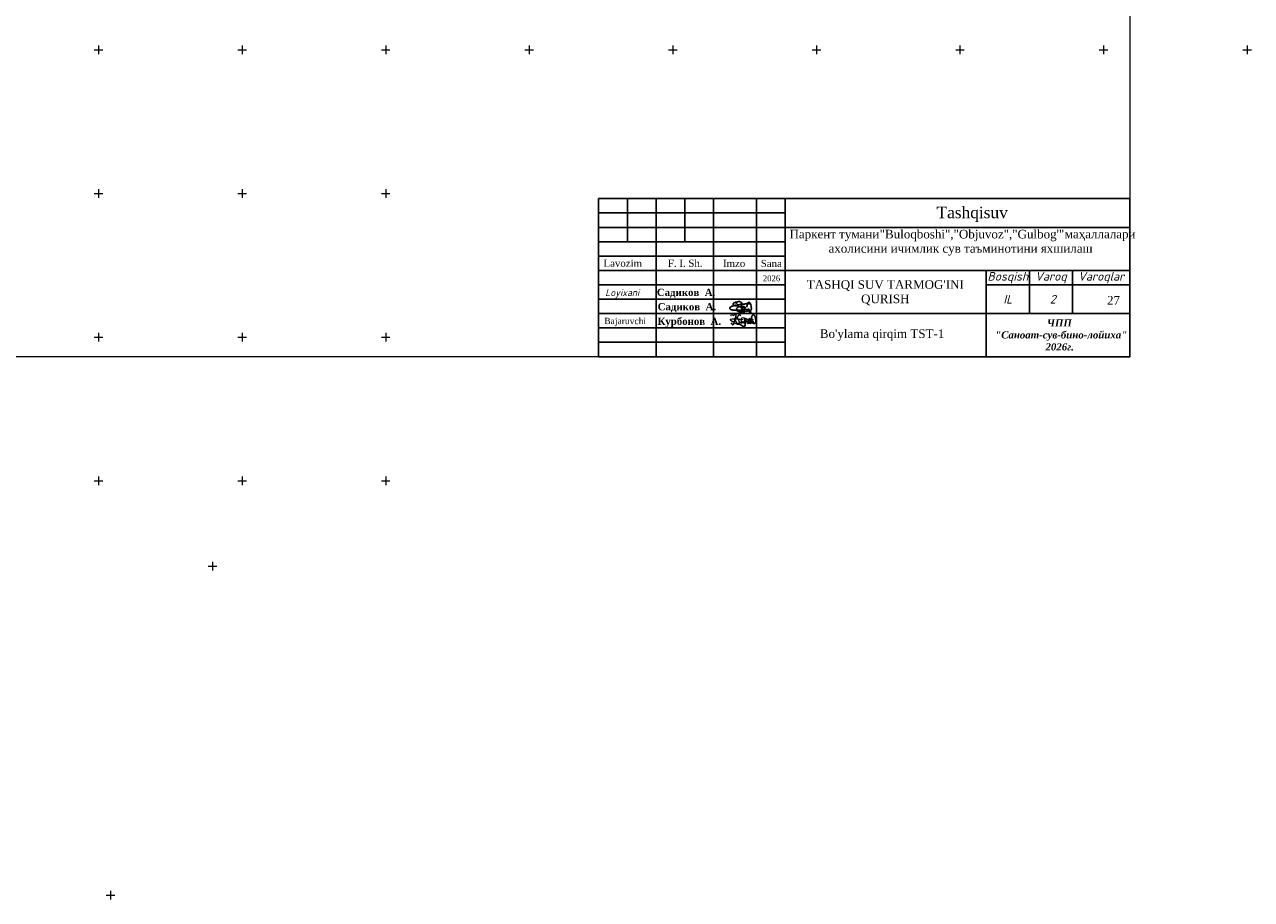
# Model space of a CAD drawing. Header units: millimetres. Extents: x 366033 to 446362, y 4247208 to 4265071.
# Tile 153 of 159: x 436012 to 436439, y 4257831 to 4258135. Entities that reach past the tile are written whole.
import ezdxf

# ---------------------------------------------------------------- set-up
doc = ezdxf.new("R2010")
doc.units = ezdxf.units.MM
doc.layers.add('GEODS_POINT_GRID#_B', color=7, linetype='Continuous', true_color=0x000000)
doc.layers.add('план', color=7, linetype='Continuous', lineweight=40)
doc.styles.add('GOST 2.304', font='CS_Gost2304.shx')
doc.styles.add('SHRFT', font='TXT', dxfattribs={"width": 1.75})
doc.styles.get("Standard").update_dxf_attribs({"font": 'times.ttf'})
doc.styles.add('TIMES', font='times.ttf')

# ---------------------------------------------------------------- blocks, each defined once
blk = doc.blocks.new('CrossCoord_m1')
at = {"layer": 'GEODS_POINT_GRID#_B', "color": 3, "lineweight": 20, "true_color": 0x00ff00, "flags": 128}
for points in [[(-3, 0), (3, 0)], [(0, 3), (0, -3)]]:
    blk.add_lwpolyline(points, dxfattribs=at)

msp = doc.modelspace()

# ---------------------------------------------------------------- linework, layer by layer
at = {"color": 250, "lineweight": 25}
for p, q in [((436221.874, 4258074.64, -1016.516), (436221.874, 4258059.64, -1016.516)), ((436231.874, 4258074.64, -1016.516), (436231.874, 4258019.64, -1016.516)), ((436241.874, 4258074.64, -1016.516), (436241.874, 4258059.64, -1016.516)), ((436251.874, 4258074.64, -1016.516), (436251.874, 4258019.64, -1016.516)), ((436266.874, 4258074.64, -847.097), (436266.874, 4258019.64, -847.097)), ((436276.874, 4258074.64), (436276.874, 4258019.64)), ((436211.874, 4258069.64), (436276.874, 4258069.64)), ((436211.874, 4258064.64), (436396.874, 4258064.64)), ((436211.874, 4258064.64), (436276.874, 4258064.64)), ((436211.874, 4258059.64), (436276.874, 4258059.64)), ((436211.874, 4258054.64), (436276.874, 4258054.64)), ((436211.874, 4258049.64), (436396.874, 4258049.64)), ((436346.874, 4258049.64), (436346.874, 4258019.64)), ((436361.874, 4258049.64), (436361.874, 4258034.64)), ((436376.874, 4258034.64), (436376.874, 4258049.64)), ((436211.874, 4258044.64), (436276.874, 4258044.64)), ((436396.874, 4258044.64), (436346.874, 4258044.64)), ((436396.874, 4258044.64), (436346.874, 4258044.64)), ((436211.874, 4258039.64), (436276.874, 4258039.64)), ((436211.874, 4258034.64), (436396.874, 4258034.64)), ((436211.874, 4258029.64), (436276.874, 4258029.64)), ((436211.874, 4258024.64), (436276.874, 4258024.64))]:
    msp.add_line(p, q, dxfattribs=at)
at = {"color": 5, "lineweight": 25, "ltscale": 2}
for p, q in [((436257.542, 4258036.615), (436257.522, 4258036.4)), ((436257.542, 4258036.615), (436257.522, 4258036.4)), ((436257.522, 4258036.4), (436257.557, 4258036.285)), ((436257.522, 4258036.4), (436257.557, 4258036.285)), ((436257.587, 4258036.7), (436257.542, 4258036.615)), ((436257.587, 4258036.7), (436257.542, 4258036.615)), ((436257.557, 4258036.285), (436257.612, 4258036.229)), ((436257.557, 4258036.285), (436257.612, 4258036.229)), ((436257.769, 4258036.85), (436257.587, 4258036.7)), ((436257.769, 4258036.85), (436257.587, 4258036.7)), ((436257.612, 4258036.229), (436257.732, 4258036.09)), ((436257.612, 4258036.229), (436257.732, 4258036.09)), ((436258.083, 4258037.057), (436257.769, 4258036.85)), ((436258.083, 4258037.057), (436257.769, 4258036.85)), ((436258.345, 4258037.18), (436258.083, 4258037.057)), ((436258.345, 4258037.18), (436258.083, 4258037.057)), ((436258.536, 4258037.273), (436258.345, 4258037.18)), ((436258.536, 4258037.273), (436258.345, 4258037.18)), ((436258.784, 4258037.365), (436258.536, 4258037.273)), ((436258.784, 4258037.365), (436258.536, 4258037.273)), ((436259.092, 4258037.436), (436258.784, 4258037.365)), ((436259.092, 4258037.436), (436258.784, 4258037.365)), ((436259.444, 4258037.51), (436259.092, 4258037.436)), ((436259.444, 4258037.51), (436259.092, 4258037.436)), ((436259.648, 4258037.556), (436259.444, 4258037.51)), ((436259.648, 4258037.556), (436259.444, 4258037.51)), ((436259.947, 4258037.602), (436259.648, 4258037.556)), ((436259.947, 4258037.602), (436259.648, 4258037.556)), ((436260.279, 4258037.661), (436259.947, 4258037.602)), ((436260.279, 4258037.661), (436259.947, 4258037.602)), ((436260.499, 4258037.685), (436260.279, 4258037.661)), ((436260.499, 4258037.685), (436260.279, 4258037.661)), ((436260.787, 4258037.736), (436260.499, 4258037.685)), ((436260.787, 4258037.736), (436260.499, 4258037.685)), ((436261.173, 4258037.784), (436260.787, 4258037.736)), ((436261.173, 4258037.784), (436260.787, 4258037.736)), ((436261.415, 4258037.807), (436261.173, 4258037.784)), ((436261.415, 4258037.807), (436261.173, 4258037.784)), ((436261.744, 4258037.854), (436261.415, 4258037.807)), ((436261.744, 4258037.854), (436261.415, 4258037.807)), ((436261.971, 4258037.876), (436261.744, 4258037.854)), ((436261.971, 4258037.876), (436261.744, 4258037.854)), ((436262.337, 4258037.906), (436261.971, 4258037.876)), ((436262.337, 4258037.906), (436261.971, 4258037.876)), ((436262.669, 4258037.927), (436262.337, 4258037.906)), ((436262.669, 4258037.927), (436262.337, 4258037.906)), ((436262.947, 4258037.981), (436262.669, 4258037.927)), ((436262.947, 4258037.981), (436262.669, 4258037.927)), ((436263.181, 4258037.991), (436262.947, 4258037.981)), ((436263.181, 4258037.991), (436262.947, 4258037.981)), ((436263.366, 4258037.999), (436263.181, 4258037.991)), ((436263.366, 4258037.999), (436263.181, 4258037.991)), ((436263.724, 4258038.04), (436263.366, 4258037.999)), ((436263.724, 4258038.04), (436263.366, 4258037.999)), ((436263.949, 4258038.041), (436263.724, 4258038.04)), ((436263.949, 4258038.041), (436263.724, 4258038.04)), ((436264.337, 4258038.045), (436263.949, 4258038.041)), ((436264.337, 4258038.045), (436263.949, 4258038.041)), ((436264.489, 4258038.045), (436264.337, 4258038.045)), ((436264.489, 4258038.045), (436264.337, 4258038.045)), ((436264.728, 4258038.03), (436264.489, 4258038.045)), ((436264.728, 4258038.03), (436264.489, 4258038.045)), ((436257.732, 4258036.09), (436257.883, 4258036.036)), ((436257.732, 4258036.09), (436257.883, 4258036.036)), ((436257.883, 4258036.036), (436258.042, 4258035.978)), ((436257.883, 4258036.036), (436258.042, 4258035.978)), ((436258.042, 4258035.978), (436258.197, 4258035.921)), ((436258.042, 4258035.978), (436258.197, 4258035.921)), ((436258.197, 4258035.921), (436258.331, 4258035.89)), ((436258.197, 4258035.921), (436258.331, 4258035.89)), ((436258.331, 4258035.89), (436258.586, 4258035.847)), ((436258.331, 4258035.89), (436258.586, 4258035.847)), ((436258.586, 4258035.847), (436258.772, 4258035.815)), ((436258.586, 4258035.847), (436258.772, 4258035.815)), ((436258.772, 4258035.815), (436259.212, 4258035.806)), ((436258.772, 4258035.815), (436259.212, 4258035.806)), ((436259.212, 4258035.806), (436259.481, 4258035.81)), ((436259.212, 4258035.806), (436259.481, 4258035.81)), ((436259.481, 4258035.81), (436259.944, 4258035.807)), ((436259.481, 4258035.81), (436259.944, 4258035.807)), ((436259.944, 4258035.807), (436260.455, 4258035.797)), ((436259.944, 4258035.807), (436260.455, 4258035.797)), ((436260.455, 4258035.797), (436260.842, 4258035.794)), ((436260.455, 4258035.797), (436260.842, 4258035.794)), ((436260.842, 4258035.794), (436261.505, 4258035.81)), ((436260.842, 4258035.794), (436261.505, 4258035.81)), ((436261.505, 4258035.81), (436261.999, 4258035.799)), ((436261.505, 4258035.81), (436261.999, 4258035.799)), ((436261.999, 4258035.799), (436262.477, 4258035.738)), ((436261.999, 4258035.799), (436262.477, 4258035.738)), ((436262.176, 4258035.29), (436262.206, 4258035.394)), ((436262.176, 4258035.29), (436262.206, 4258035.394)), ((436262.199, 4258035.218), (436262.176, 4258035.29)), ((436262.199, 4258035.218), (436262.176, 4258035.29)), ((436262.243, 4258035.143), (436262.199, 4258035.218)), ((436262.243, 4258035.143), (436262.199, 4258035.218)), ((436262.206, 4258035.394), (436262.223, 4258035.455)), ((436262.206, 4258035.394), (436262.223, 4258035.455)), ((436262.223, 4258035.455), (436262.257, 4258035.512)), ((436262.223, 4258035.455), (436262.257, 4258035.512)), ((436262.302, 4258035.08), (436262.243, 4258035.143)), ((436262.302, 4258035.08), (436262.243, 4258035.143)), ((436262.257, 4258035.512), (436262.303, 4258035.59)), ((436262.257, 4258035.512), (436262.303, 4258035.59)), ((436262.343, 4258035.048), (436262.302, 4258035.08)), ((436262.343, 4258035.048), (436262.302, 4258035.08)), ((436262.303, 4258035.59), (436262.368, 4258035.64)), ((436262.303, 4258035.59), (436262.368, 4258035.64)), ((436262.412, 4258035.048), (436262.343, 4258035.048)), ((436262.412, 4258035.048), (436262.343, 4258035.048)), ((436262.368, 4258035.64), (436262.428, 4258035.702)), ((436262.368, 4258035.64), (436262.428, 4258035.702)), ((436262.516, 4258035.067), (436262.412, 4258035.048)), ((436262.516, 4258035.067), (436262.412, 4258035.048)), ((436262.428, 4258035.702), (436262.533, 4258035.765)), ((436262.428, 4258035.702), (436262.533, 4258035.765)), ((436262.433, 4258035.717), (436262.533, 4258035.765)), ((436262.433, 4258035.717), (436262.533, 4258035.765)), ((436262.589, 4258035.095), (436262.516, 4258035.067)), ((436262.589, 4258035.095), (436262.516, 4258035.067)), ((436262.533, 4258035.765), (436262.705, 4258035.864)), ((436262.533, 4258035.765), (436262.705, 4258035.864)), ((436262.533, 4258035.765), (436262.65, 4258035.668)), ((436262.533, 4258035.765), (436262.65, 4258035.668)), ((436262.658, 4258035.126), (436262.589, 4258035.095)), ((436262.658, 4258035.126), (436262.589, 4258035.095)), ((436262.65, 4258035.668), (436262.709, 4258035.619)), ((436262.65, 4258035.668), (436262.709, 4258035.619)), ((436262.74, 4258035.221), (436262.658, 4258035.126)), ((436262.74, 4258035.221), (436262.658, 4258035.126)), ((436262.705, 4258035.864), (436262.833, 4258035.938)), ((436262.705, 4258035.864), (436262.833, 4258035.938)), ((436262.709, 4258035.619), (436262.74, 4258035.56)), ((436262.709, 4258035.619), (436262.74, 4258035.56)), ((436262.74, 4258035.56), (436262.779, 4258035.486)), ((436262.74, 4258035.56), (436262.779, 4258035.486)), ((436262.775, 4258035.299), (436262.74, 4258035.221)), ((436262.775, 4258035.299), (436262.74, 4258035.221)), ((436262.8, 4258035.411), (436262.775, 4258035.299)), ((436262.8, 4258035.411), (436262.775, 4258035.299)), ((436262.779, 4258035.486), (436262.8, 4258035.411)), ((436262.779, 4258035.486), (436262.8, 4258035.411)), ((436262.833, 4258035.938), (436262.984, 4258036.046)), ((436262.833, 4258035.938), (436262.984, 4258036.046)), ((436262.984, 4258036.046), (436263.095, 4258036.046)), ((436262.984, 4258036.046), (436263.095, 4258036.046)), ((436263.095, 4258036.046), (436263.441, 4258036.052)), ((436263.095, 4258036.046), (436263.441, 4258036.052)), ((436263.335, 4258035.552), (436263.473, 4258035.714)), ((436263.335, 4258035.552), (436263.473, 4258035.714)), ((436263.335, 4258035.49), (436263.335, 4258035.552)), ((436263.335, 4258035.49), (436263.335, 4258035.552)), ((436263.37, 4258035.426), (436263.335, 4258035.49)), ((436263.37, 4258035.426), (436263.335, 4258035.49)), ((436263.393, 4258035.381), (436263.37, 4258035.426)), ((436263.393, 4258035.381), (436263.37, 4258035.426)), ((436263.45, 4258035.364), (436263.393, 4258035.381)), ((436263.45, 4258035.364), (436263.393, 4258035.381)), ((436263.441, 4258036.052), (436263.502, 4258036.052)), ((436263.441, 4258036.052), (436263.502, 4258036.052)), ((436263.524, 4258035.364), (436263.45, 4258035.364)), ((436263.524, 4258035.364), (436263.45, 4258035.364)), ((436263.473, 4258035.714), (436263.544, 4258035.796)), ((436263.473, 4258035.714), (436263.544, 4258035.796)), ((436263.502, 4258036.052), (436263.704, 4258036.037)), ((436263.502, 4258036.052), (436263.704, 4258036.037)), ((436263.641, 4258035.436), (436263.524, 4258035.364)), ((436263.641, 4258035.436), (436263.524, 4258035.364)), ((436263.544, 4258035.796), (436263.751, 4258035.97)), ((436263.544, 4258035.796), (436263.751, 4258035.97)), ((436263.805, 4258035.536), (436263.641, 4258035.436)), ((436263.805, 4258035.536), (436263.641, 4258035.436)), ((436263.703, 4258035.929), (436263.776, 4258035.995)), ((436263.703, 4258035.929), (436263.776, 4258035.995)), ((436263.704, 4258036.037), (436263.876, 4258035.934)), ((436263.704, 4258036.037), (436263.876, 4258035.934)), ((436263.776, 4258035.995), (436263.82, 4258036.034)), ((436263.776, 4258035.995), (436263.82, 4258036.034)), ((436263.901, 4258035.628), (436263.805, 4258035.536)), ((436263.901, 4258035.628), (436263.805, 4258035.536)), ((436263.82, 4258036.034), (436263.904, 4258036.086)), ((436263.82, 4258036.034), (436263.904, 4258036.086)), ((436263.876, 4258035.934), (436263.947, 4258035.877)), ((436263.876, 4258035.934), (436263.947, 4258035.877)), ((436263.954, 4258035.71), (436263.901, 4258035.628)), ((436263.954, 4258035.71), (436263.901, 4258035.628)), ((436263.904, 4258036.086), (436263.958, 4258036.119)), ((436263.904, 4258036.086), (436263.958, 4258036.119)), ((436263.947, 4258035.877), (436263.978, 4258035.79)), ((436263.947, 4258035.877), (436263.978, 4258035.79)), ((436263.978, 4258035.79), (436263.954, 4258035.71)), ((436263.978, 4258035.79), (436263.954, 4258035.71)), ((436263.958, 4258036.119), (436264.016, 4258036.138)), ((436263.958, 4258036.119), (436264.016, 4258036.138)), ((436264.016, 4258036.138), (436264.056, 4258036.151)), ((436264.016, 4258036.138), (436264.056, 4258036.151)), ((436264.056, 4258036.151), (436264.11, 4258036.151)), ((436264.056, 4258036.151), (436264.11, 4258036.151)), ((436264.11, 4258036.151), (436264.155, 4258036.137)), ((436264.11, 4258036.151), (436264.155, 4258036.137)), ((436264.155, 4258036.137), (436264.211, 4258036.104)), ((436264.155, 4258036.137), (436264.211, 4258036.104)), ((436264.244, 4258034.934), (436264.187, 4258034.978)), ((436264.211, 4258036.104), (436264.246, 4258036.083)), ((436264.211, 4258036.104), (436264.246, 4258036.083)), ((436264.34, 4258034.934), (436264.244, 4258034.934)), ((436264.246, 4258036.083), (436264.273, 4258036.046)), ((436264.246, 4258036.083), (436264.273, 4258036.046)), ((436264.281, 4258035.603), (436264.248, 4258035.473)), ((436264.281, 4258035.603), (436264.248, 4258035.473)), ((436264.248, 4258035.473), (436264.248, 4258035.382)), ((436264.248, 4258035.473), (436264.248, 4258035.382)), ((436264.248, 4258035.382), (436264.275, 4258035.29)), ((436264.248, 4258035.382), (436264.275, 4258035.29)), ((436264.273, 4258036.046), (436264.296, 4258036.008)), ((436264.273, 4258036.046), (436264.296, 4258036.008)), ((436264.275, 4258035.29), (436264.322, 4258035.198)), ((436264.275, 4258035.29), (436264.322, 4258035.198)), ((436264.311, 4258035.718), (436264.281, 4258035.603)), ((436264.311, 4258035.718), (436264.281, 4258035.603)), ((436264.296, 4258036.008), (436264.312, 4258035.981)), ((436264.296, 4258036.008), (436264.312, 4258035.981)), ((436264.334, 4258035.91), (436264.311, 4258035.817)), ((436264.334, 4258035.91), (436264.311, 4258035.817)), ((436264.311, 4258035.817), (436264.311, 4258035.718)), ((436264.311, 4258035.817), (436264.311, 4258035.718)), ((436264.312, 4258035.981), (436264.334, 4258035.91)), ((436264.312, 4258035.981), (436264.334, 4258035.91)), ((436264.322, 4258035.198), (436264.367, 4258035.165)), ((436264.322, 4258035.198), (436264.367, 4258035.165)), ((436264.484, 4258034.961), (436264.34, 4258034.934)), ((436264.367, 4258035.165), (436264.446, 4258035.135)), ((436264.367, 4258035.165), (436264.446, 4258035.135)), ((436264.446, 4258035.135), (436264.52, 4258035.106)), ((436264.446, 4258035.135), (436264.52, 4258035.106)), ((436264.585, 4258035), (436264.484, 4258034.961)), ((436264.52, 4258035.106), (436264.658, 4258035.106)), ((436264.52, 4258035.106), (436264.658, 4258035.106)), ((436264.658, 4258035.106), (436264.749, 4258035.124)), ((436264.658, 4258035.106), (436264.749, 4258035.124)), ((436264.749, 4258035.124), (436264.844, 4258035.135)), ((436264.749, 4258035.124), (436264.844, 4258035.135)), ((436264.844, 4258035.135), (436265.059, 4258035.166)), ((436264.844, 4258035.135), (436265.059, 4258035.166))]:
    msp.add_line(p, q, dxfattribs=at)
at = {"color": 0, "lineweight": 0}
msp.add_lwpolyline([(435802.874, 4258439.64), (436396.874, 4258439.64), (436396.874, 4258019.64), (435802.874, 4258019.64)], close=True, dxfattribs=at)
at = {"color": 250, "lineweight": 25}
msp.add_lwpolyline([(436211.874, 4258074.64), (436396.874, 4258074.64), (436396.874, 4258019.64), (436211.874, 4258019.64)], close=True, dxfattribs=at)
at = {"color": 5, "lineweight": 25, "ltscale": 2}
for points in [[(436260.861, 4258037.844), (436261.155, 4258037.841), (436261.28, 4258037.9), (436261.398, 4258037.988), (436261.481, 4258038.047), (436261.572, 4258038.132), (436261.623, 4258038.18), (436261.68, 4258038.262), (436261.675, 4258038.337), (436261.651, 4258038.458), (436261.631, 4258038.497), (436261.542, 4258038.58), (436261.433, 4258038.66), (436261.306, 4258038.719), (436261.145, 4258038.766), (436260.905, 4258038.814), (436260.71, 4258038.814), (436260.478, 4258038.8), (436260.289, 4258038.772), (436260.119, 4258038.732), (436259.918, 4258038.166), (436259.682, 4258038.663), (436259.466, 4258038.59), (436259.252, 4258038.514), (436259.032, 4258038.388), (436258.861, 4258038.277), (436258.752, 4258038.184), (436258.683, 4258038.031), (436258.67, 4258037.94), (436258.711, 4258037.786), (436258.823, 4258037.595), (436258.881, 4258037.532), (436258.981, 4258037.467), (436259.122, 4258037.416), (436259.319, 4258037.366), (436259.755, 4258037.31), (436260.01, 4258037.279), (436260.137, 4258037.263), (436260.453, 4258037.7), (436260.546, 4258037.671), (436260.33, 4258037.186)], [(436260.861, 4258037.844), (436261.155, 4258037.841), (436261.28, 4258037.9), (436261.398, 4258037.988), (436261.481, 4258038.047), (436261.572, 4258038.132), (436261.623, 4258038.18), (436261.68, 4258038.262), (436261.675, 4258038.337), (436261.651, 4258038.458), (436261.631, 4258038.497), (436261.542, 4258038.58), (436261.433, 4258038.66), (436261.306, 4258038.719), (436261.145, 4258038.766), (436260.905, 4258038.814), (436260.71, 4258038.814), (436260.478, 4258038.8), (436260.289, 4258038.772), (436260.119, 4258038.732), (436259.918, 4258038.166), (436259.682, 4258038.663), (436259.466, 4258038.59), (436259.252, 4258038.514), (436259.032, 4258038.388), (436258.861, 4258038.277), (436258.752, 4258038.184), (436258.683, 4258038.031), (436258.67, 4258037.94), (436258.711, 4258037.786), (436258.823, 4258037.595), (436258.881, 4258037.532), (436258.981, 4258037.467), (436259.122, 4258037.416), (436259.319, 4258037.366), (436259.755, 4258037.31), (436260.01, 4258037.279), (436260.137, 4258037.263), (436260.453, 4258037.7), (436260.546, 4258037.671), (436260.33, 4258037.186)], [(436261.33, 4258037.938), (436261.59, 4258037.845), (436261.387, 4258037.504), (436261.59, 4258037.342), (436261.595, 4258036.965), (436261.659, 4258036.627), (436261.73, 4258036.249), (436261.727, 4258035.806), (436261.727, 4258035.459), (436261.672, 4258035.178), (436261.594, 4258035.063), (436261.509, 4258034.969), (436261.422, 4258034.941), (436261.344, 4258034.939), (436261.22, 4258034.969), (436260.965, 4258035.073), (436260.758, 4258035.19), (436260.473, 4258035.376), (436260.296, 4258035.491), (436259.966, 4258035.682), (436259.556, 4258035.857)], [(436262.085, 4258036.198), (436262.379, 4258036.196), (436262.504, 4258036.255), (436262.622, 4258036.343), (436262.705, 4258036.402), (436262.795, 4258036.486), (436262.847, 4258036.534), (436262.904, 4258036.616), (436262.899, 4258036.691), (436262.874, 4258036.812), (436262.854, 4258036.851), (436262.766, 4258036.935), (436262.114, 4258036.698), (436261.987, 4258036.757), (436262.369, 4258037.12), (436262.129, 4258037.169), (436261.934, 4258037.169), (436261.702, 4258037.154), (436261.512, 4258037.126), (436261.342, 4258036.813), (436261.081, 4258037.057), (436260.905, 4258037.017), (436260.689, 4258036.945), (436260.475, 4258036.869), (436260.256, 4258036.742), (436260.084, 4258036.631), (436259.976, 4258036.538), (436259.906, 4258036.386), (436259.894, 4258036.294), (436259.935, 4258036.141), (436260.047, 4258035.95), (436260.104, 4258035.887), (436260.204, 4258035.821), (436260.346, 4258035.77), (436260.543, 4258035.72), (436260.978, 4258035.664), (436261.233, 4258035.633), (436261.361, 4258035.618), (436261.427, 4258035.599), (436261.519, 4258035.57), (436261.553, 4258035.541)], [(436262.085, 4258036.198), (436262.379, 4258036.196), (436262.504, 4258036.255), (436262.622, 4258036.343), (436262.705, 4258036.402), (436262.795, 4258036.486), (436262.847, 4258036.534), (436262.904, 4258036.616), (436262.899, 4258036.691), (436262.874, 4258036.812), (436262.854, 4258036.851), (436262.766, 4258036.935), (436262.114, 4258036.698), (436261.987, 4258036.757), (436262.369, 4258037.12), (436262.129, 4258037.169), (436261.934, 4258037.169), (436261.702, 4258037.154), (436261.512, 4258037.126), (436261.342, 4258036.813), (436261.081, 4258037.057), (436260.905, 4258037.017), (436260.689, 4258036.945), (436260.475, 4258036.869), (436260.256, 4258036.742), (436260.084, 4258036.631), (436259.976, 4258036.538), (436259.906, 4258036.386), (436259.894, 4258036.294), (436259.935, 4258036.141), (436260.047, 4258035.95), (436260.104, 4258035.887), (436260.204, 4258035.821), (436260.346, 4258035.77), (436260.543, 4258035.72), (436260.978, 4258035.664), (436261.233, 4258035.633), (436261.361, 4258035.618), (436261.427, 4258035.599), (436261.519, 4258035.57), (436261.553, 4258035.541)], [(436264.073, 4258036.394), (436264.07, 4258036.1), (436264.129, 4258035.975), (436264.217, 4258035.857), (436264.276, 4258035.774), (436264.36, 4258035.683), (436264.409, 4258035.632), (436264.491, 4258035.575), (436264.566, 4258035.579), (436264.686, 4258035.604), (436264.726, 4258035.624), (436264.809, 4258035.713), (436264.889, 4258035.822), (436264.948, 4258035.949), (436264.995, 4258036.11), (436265.043, 4258036.35), (436265.043, 4258036.545), (436265.029, 4258036.777), (436265.001, 4258036.966), (436264.961, 4258037.136), (436264.932, 4258037.398), (436264.892, 4258037.573), (436264.819, 4258037.789), (436264.743, 4258038.003), (436264.617, 4258038.223), (436264.506, 4258038.394), (436264.413, 4258038.503), (436264.26, 4258038.572), (436264.169, 4258038.585), (436264.015, 4258038.544), (436263.824, 4258038.432), (436263.761, 4258038.374), (436263.696, 4258038.274), (436263.645, 4258038.133), (436263.595, 4258037.936), (436263.539, 4258037.5), (436263.508, 4258037.245), (436263.492, 4258037.118), (436263.473, 4258037.052), (436263.444, 4258036.959), (436263.415, 4258036.925)], [(436262.487, 4258033.063), (436262.747, 4258032.97), (436262.544, 4258032.629), (436262.747, 4258032.467), (436262.751, 4258032.09), (436262.815, 4258031.752), (436262.886, 4258031.374), (436262.883, 4258030.931), (436262.883, 4258030.584), (436262.828, 4258030.303), (436262.75, 4258030.188), (436262.666, 4258030.094), (436262.578, 4258030.066), (436262.5, 4258030.064), (436262.376, 4258030.094), (436262.122, 4258030.198), (436261.914, 4258030.315), (436261.629, 4258030.501), (436261.452, 4258030.616), (436261.122, 4258030.807), (436260.712, 4258030.982)], [(436265.65, 4258032.009), (436265.648, 4258031.715), (436265.706, 4258031.59), (436265.794, 4258031.472), (436265.853, 4258031.389), (436265.938, 4258031.299), (436265.986, 4258031.247), (436266.068, 4258031.19), (436266.143, 4258031.195), (436266.264, 4258031.22), (436266.303, 4258031.24), (436266.386, 4258031.328), (436266.466, 4258031.438), (436266.525, 4258031.564), (436266.572, 4258031.725), (436266.62, 4258031.965), (436266.62, 4258032.16), (436266.606, 4258032.392), (436266.578, 4258032.582), (436266.538, 4258032.751), (436266.509, 4258033.013), (436266.469, 4258033.188), (436266.396, 4258033.405), (436266.32, 4258033.619), (436266.194, 4258033.838), (436266.083, 4258034.009), (436265.99, 4258034.118), (436265.838, 4258034.188), (436265.746, 4258034.2), (436265.592, 4258034.159), (436265.401, 4258034.047), (436265.338, 4258033.99), (436265.273, 4258033.89), (436265.222, 4258033.748), (436265.172, 4258033.551), (436265.116, 4258033.116), (436265.085, 4258032.861), (436265.07, 4258032.733), (436265.05, 4258032.667), (436265.021, 4258032.574), (436264.992, 4258032.541)]]:
    msp.add_lwpolyline(points, dxfattribs=at)
at = {"color": 5, "lineweight": 5}
for points in [[(436257.891, 4258033.888), (436258.17, 4258034.374), (436258.958, 4258033.924), (436259.243, 4258034.423), (436259.792, 4258034.423), (436258.749, 4258030.6), (436258.007, 4258031.41)], [(436259.27, 4258032.512), (436260.927, 4258034.351), (436261.373, 4258033.949)], [(436259.27, 4258032.512), (436260.116, 4258031.04), (436260.767, 4258031.414)]]:
    msp.add_lwpolyline(points, dxfattribs=at)
for points in [[(436260.099, 4258033.431), (436260.813, 4258030.853), (436257.792, 4258032.343), (436262.107, 4258032.549)], [(436260.767, 4258031.414), (436262.067, 4258031.748), (436261.517, 4258031.274), (436263.322, 4258032.038), (436262.679, 4258031.121), (436263.046, 4258032.588), (436263.887, 4258031.029), (436264.056, 4258032.649), (436264.27, 4258031.014), (436264.071, 4258031.686), (436265.295, 4258032.894), (436264.698, 4258031.656), (436265.264, 4258031.518), (436264.3, 4258032.909), (436264.713, 4258031.213), (436265.6, 4258032.649), (436264.912, 4258031.992), (436265.646, 4258031.182), (436261.532, 4258032.925), (436261.502, 4258032.099), (436263, 4258031.778)]]:
    msp.add_spline(points, degree=3, dxfattribs=at)

# ---------------------------------------------------------------- block references
at = {"layer": 'GEODS_POINT_GRID#_B', "color": 3, "true_color": 0x00ff00, "xscale": 0.5, "yscale": 0.5, "zscale": 0.5}
for p in [(436037.701, 4258126.457), (436087.701, 4258126.457), (436137.701, 4258126.457), (436187.701, 4258126.457), (436237.701, 4258126.457), (436287.701, 4258126.457), (436337.701, 4258126.457), (436387.701, 4258126.457), (436437.701, 4258126.457), (436037.701, 4258076.457), (436087.701, 4258076.457), (436137.701, 4258076.457), (436037.701, 4258026.457), (436087.701, 4258026.457), (436137.701, 4258026.457), (436037.701, 4257976.457), (436087.701, 4257976.457), (436137.701, 4257976.457), (436077.412, 4257946.716, -0.031), (436041.916, 4257832.275, 0.031)]:
    msp.add_blockref('CrossCoord_m1', p, dxfattribs=at)

# ---------------------------------------------------------------- texts
for s, insert, char_height, width, attachment_point in [('\\pi-40.048;Tashqisuv', (436369.574, 4258071.823), 4, 4.20261, 1), ('{\\fTimes New Roman|b0|i0|c204|p18;2026}', (436269.039, 4258047.903), 2, 10.68651, 1), ('{\\fISOCPEUR|b0|i1|c204|p34;Bosqish}', (436354.374, 4258047.14), 3, 15, 5), ('{\\fISOCPEUR|b0|i1|c204|p34;Va\\fISOCPEUR|b0|i1|c0|p34;roq}', (436369.374, 4258047.14), 3, 15, 5), ('{\\fISOCPEUR|b0|i1|c204|p34;Va\\fISOCPEUR|b0|i1|c0|p34;roq\\fISOCPEUR|b0|i1|c204|p34;lar}', (436386.874, 4258047.14), 3, 37.25162, 5), ('{\\fISOCPEUR|b0|i1|c204|p34;IL}', (436354.374, 4258039.64), 3, 15, 5), ('{\\fISOCPEUR|b0|i1|c204|p34;2}', (436370.032, 4258039.64), 3, 15, 5)]:
    msp.add_mtext(s, dxfattribs=dict(insert=insert, char_height=char_height, width=width, attachment_point=attachment_point))
at = {"color": 0, "lineweight": 5, "insert": (436278.328, 4258063.811), "char_height": 3, "width": 154.9538, "attachment_point": 1}
msp.add_mtext('Паркент тумани                                                         маҳаллалари \\P            ахолисини ичимлик сув таъминотини яхшилаш', dxfattribs=at)
at = {"color": 0, "lineweight": 0, "insert": (436309.739, 4258063.787), "char_height": 3, "width": 67.69207, "attachment_point": 1}
msp.add_mtext('"Buloqboshi","Objuvoz","Gulbog\'"', dxfattribs=at)
at = {"lineweight": 25, "ltscale": 100, "attachment_point": 1, "style": 'GOST 2.304'}
for s, insert, char_height, width in [('{\\fTimes New Roman|b0|i0|c204|p18;Lavozim}', (436213.563, 4258053.409), 2.5, 7.14649), ('{\\fTimes New Roman|b0|i0|c204|p18;F. I. Sh.}', (436235.974, 4258053.393), 2.5, 13.23723), ('{\\fTimes New Roman|b0|i0|c204|p18;Imzo}', (436255.167, 4258053.355), 2.5, 12.27251), ('{\\fTimes New Roman|b0|i0|c204|p18;Bajaruvchi}', (436213.813, 4258033.161, 1016.516), 2.2, 8.90888)]:
    msp.add_mtext(s, dxfattribs=dict(at, insert=insert, char_height=char_height, width=width))
at = {"color": 250, "lineweight": 25, "ltscale": 100, "insert": (436268.326, 4258053.327), "char_height": 2.5, "width": 8.14319, "attachment_point": 1, "style": 'GOST 2.304'}
msp.add_mtext('{\\fTimes New Roman|b0|i0|c204|p18;Sana}', dxfattribs=at)
at = {"color": 5, "insert": (436311.688, 4258041.884), "char_height": 3, "width": 64.16731, "attachment_point": 5}
msp.add_mtext("{\\fTimes New Roman|b0|i0|c204|p18;\\C7;TASHQI SUV TARMOG'INI\\PQURISH}", dxfattribs=at)
at = {"color": 7, "insert": (436220.064, 4258041.579), "char_height": 0.16239, "width": 16.23922, "attachment_point": 5, "style": 'SHRFT'}
msp.add_mtext('{\\fISOCPEUR|b0|i1|c0|p34;\\H15x;Loyixani} ', dxfattribs=at)
at = {"color": 0, "char_height": 2.5, "attachment_point": 1}
for s, insert in [('{\\fTimes New Roman|b1|i0|c204|p18;Садиков  А.}', (436232.124, 4258043.276)), ('{\\fTimes New Roman|b1|i0|c204|p18;Садиков  А.}', (436232.414, 4258038.279)), ('{\\fTimes New Roman|b1|i0|c204|p18;Курбонов  А.}', (436232.355, 4258033.215))]:
    msp.add_mtext(s, dxfattribs=dict(at, insert=insert))
at = {"color": 0, "insert": (436388.892, 4258040.778), "char_height": 3.0064, "width": 1.92475, "attachment_point": 1, "style": 'TIMES'}
msp.add_mtext('27', dxfattribs=at)
at = {"color": 0, "ltscale": 0.1, "insert": (436367.235, 4258032.642), "char_height": 2.5, "attachment_point": 1}
msp.add_mtext_dynamic_manual_height_columns('\\pi0.71954;{\\fTimes New Roman|b1|i1|c204|p18;ЧПП\\P\\pi-17.28155;"Cаноат-сув-бино-лойиха"\\P\\pi0.24549;2026г.}', width=9.80425, gutter_width=12.5, heights=[0], dxfattribs=at)
at = {"layer": 'план', "color": 0, "lineweight": 20, "insert": (436288.899, 4258029.149, 0.52), "char_height": 3, "width": 48.58877, "attachment_point": 1}
msp.add_mtext("{\\fTimes New Roman|b0|i0|c204|p18;Bo'ylama qirqim TST-1 }", dxfattribs=at)

doc.saveas('drawing.dxf')
